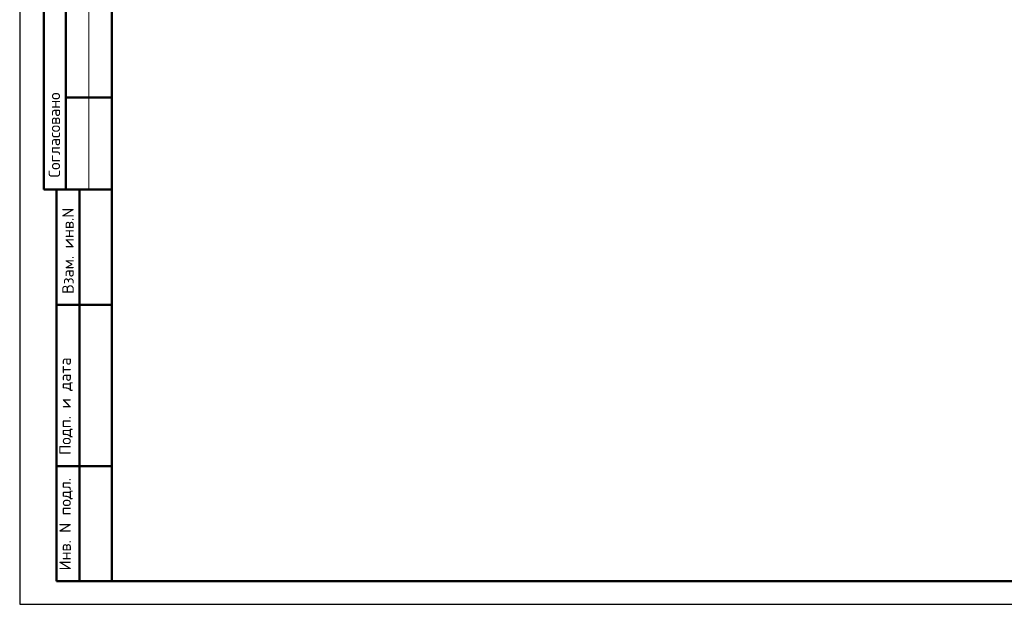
# Model space of a CAD drawing. Header units: millimetres. Extents: x 0 to 21000, y 0 to 14850.
# Tile 1 of 9: x 0 to 10678, y 0 to 6344. Entities that reach past the tile are written whole.
import ezdxf

# ---------------------------------------------------------------- set-up
doc = ezdxf.new("R2010")
doc.units = ezdxf.units.MM
doc.layers.add('Standard', color=7, linetype='Continuous', lineweight=25)
doc.styles.add('ISOCPEUR', font='txt')

msp = doc.modelspace()

# ---------------------------------------------------------------- linework, layer by layer
at = {"layer": 'Standard', "color": 7, "linetype": 'Continuous', "lineweight": 25, "transparency": 33554687}
msp.add_line((1000, 14600), (1000, 529), dxfattribs=at)
at = {"layer": 'Standard', "color": 7, "linetype": 'Continuous', "lineweight": 50, "transparency": 33554687}
for p, q in [((263, 7750), (263, 4500)), ((263, 7750), (263, 4500)), ((500, 7750), (500, 4500)), ((1000, 5500), (500, 5500)), ((0, 4500), (3, 4500)), ((263, 4500), (1000, 4500)), ((400, 250), (400, 4500)), ((400, 250), (400, 4500)), ((650, 250), (650, 4500)), ((400, 3250), (1000, 3250)), ((400, 1500), (1000, 1500)), ((1000, 250), (400, 250))]:
    msp.add_line(p, q, dxfattribs=at)
at = {"layer": 'Standard', "color": 7, "linetype": 'Continuous', "lineweight": 13, "transparency": 33554687}
msp.add_line((750, 7750), (750, 4500), dxfattribs=at)
at = {"layer": 'Standard', "color": 7, "linetype": 'Continuous', "lineweight": 25, "transparency": 33554687}
msp.add_lwpolyline([(0, 0), (21000, 0), (21000, 14850), (0, 14850), (0, 0)], close=True, dxfattribs=at)
at = {"layer": 'Standard', "color": 7, "linetype": 'Continuous', "lineweight": 13, "transparency": 33554687}
msp.add_lwpolyline([(21000, 14850), (0, 14850), (0, 0), (21000, 0), (21000, 14850)], dxfattribs=at)
at = {"layer": 'Standard', "color": 7, "linetype": 'Continuous', "lineweight": 50, "transparency": 33554687}
msp.add_lwpolyline([(1000, 14600), (20750, 14600), (20750, 250), (1000, 250), (1000, 14600)], close=True, dxfattribs=at)

# ---------------------------------------------------------------- texts
at = {"layer": 'Standard', "color": 7, "linetype": 'Continuous', "lineweight": 50, "transparency": 33554687, "char_height": 125, "attachment_point": 7, "rotation": 90, "style": 'ISOCPEUR'}
for s, insert, width in [('\\A1;{\\fISOCPEUR|i0|b0;\\H125.000000;\\W1.000000;\\C7;Согласовано}\\P', (438, 4631), 1035.94), ('\\A1;{\\fISOCPEUR|i0|b0;\\H125.000000;\\W1.000000;\\C7;Взам. инв.N}\\P', (586, 3368), 954.55), ('\\A1;{\\fISOCPEUR|i0|b0;\\H125.000000;\\W1.000000;\\C7;Подп. и дата}\\P', (575, 1621), 1098.53), ('\\A1;{\\fISOCPEUR|i0|b0;\\H125.000000;\\W1.000000;\\C7;Инв. N подл.}\\P', (575, 367), 1010.9)]:
    msp.add_mtext(s, dxfattribs=dict(at, insert=insert, width=width))

doc.saveas('drawing.dxf')
